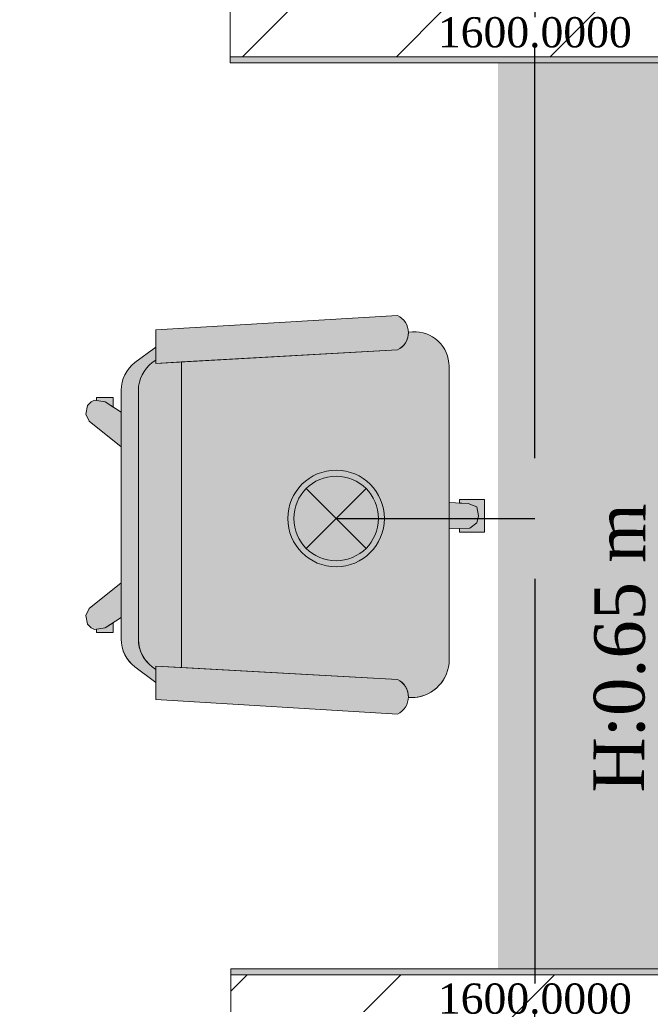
# Model space of a CAD drawing. Header units: inches. Extents: x -78787 to 29484, y -9517 to 23232.
# Tile 176 of 256: x -491 to 553, y 6710 to 8340. Entities that reach past the tile are written whole.
import ezdxf
from ezdxf import colors
from ezdxf.entities.mleader import LeaderData, LeaderLine
from ezdxf.math import Vec2, Vec3

# ---------------------------------------------------------------- set-up
doc = ezdxf.new("R2010")
doc.units = ezdxf.units.IN
doc.header["$MEASUREMENT"] = 0
for name, color, linetype in [('- განათება', 7, 'Continuous'), ('- საშტეფცელო როზეტები', 7, 'Continuous'), ('New_Structural - Bearing', 7, 'Continuous')]:
    doc.layers.add(name, color=color, linetype=linetype)
for name, color, linetype, lineweight in [('New_2D Drafting - General_Pen_No__121', 255, 'Continuous', 0), ('New_Drawing & Figure_Pen_No__1', 7, 'Continuous', 13), ('New_Structural - Bearing_Pen_No__1', 7, 'Continuous', 13)]:
    doc.layers.add(name, color=color, linetype=linetype, lineweight=lineweight)
for name, color, linetype, lineweight, true_color in [('New_2D Drafting - General_Pen_No__161', 7, 'Continuous', 13, 0x6a6a6a), ('New_2D Drafting - General_Pen_No__81', 7, 'Continuous', 20, 0x6a6a6a), ('New_Interior - Lamp_Pen_No__77', 7, 'Continuous', 20, 0xffeb28)]:
    doc.layers.add(name, color=color, linetype=linetype, lineweight=lineweight, true_color=true_color)
doc.styles.get("Standard").update_dxf_attribs({"font": 'arial.ttf'})
doc.dimstyles.get("Standard").update_dxf_attribs({"dimtxt": 0.18, "dimasz": 0.18, "dimexe": 0.18, "dimexo": 0.0625, "dimgap": 0.09, "dimtad": 0, "dimtih": 1, "dimtoh": 1, "dimdec": 4, "dimzin": 0, "dimdsep": 46, "dimtxsty": 'Standard', "dimcen": 0.09, "dimadec": 0, "dimazin": 0, "dimtfac": 1, "dimtdec": 4, "dimtofl": 0, "dimtmove": 0, "dimatfit": 3, "dimfxl": 1, "dimtolj": 1, "dimtzin": 0, "dimarcsym": 0})
pattern_1 = [(45, (0, 0), (-127.2792, 127.2792), [])]

# ---------------------------------------------------------------- blocks, each defined once
blk = doc.blocks.new('Wall_251', base_point=(-24083.8, 29288))
at = {"layer": 'New_Structural - Bearing', "linetype": 'Continuous', "lineweight": 0, "true_color": 0xaeaeae}
for points in [[(-24083.8, 29388), (-25482.5, 29388), (-25482.5, 29378), (-24083.8, 29378)], [(-25482.5, 29288), (-24083.8, 29288), (-24083.8, 29298), (-25482.5, 29298)]]:
    blk.add_hatch(color=253, dxfattribs=at).paths.add_polyline_path(points)
at = {"layer": 'New_Structural - Bearing', "linetype": 'Continuous', "lineweight": 0, "true_color": 0x000000}
h = blk.add_hatch(dxfattribs=at)
h.set_pattern_fill('MASONRY_BLOCK', color=18, style=0, pattern_type=2)
h.set_pattern_definition(pattern_1)
h.paths.add_polyline_path([(-25482.5, 29298), (-24083.8, 29298), (-24083.8, 29378), (-25482.5, 29378)])
at = {"layer": 'New_Structural - Bearing_Pen_No__1', "color": 7, "linetype": 'Continuous', "lineweight": 13}
for p, q in [((-24083.8, 29378), (-25482.5, 29378)), ((-25482.5, 29298), (-24083.8, 29298))]:
    blk.add_line(p, q, dxfattribs=at)
at = {"layer": 'New_Structural - Bearing_Pen_No__1', "color": 7, "linetype": 'Continuous', "lineweight": 13, "flags": 128}
for points in [[(-24083.8, 29388), (-25482.5, 29388)], [(-25482.5, 29388), (-25482.5, 29288)], [(-24083.8, 29288), (-24083.8, 29388)], [(-25482.5, 29288), (-24083.8, 29288)]]:
    blk.add_lwpolyline(points, dxfattribs=at)
blk = doc.blocks.new('Wall_252', base_point=(-24083.8, 27688.1))
at = {"layer": 'New_Structural - Bearing', "linetype": 'Continuous', "lineweight": 0, "true_color": 0xaeaeae}
for points in [[(-24083.8, 27788.1), (-25481.3, 27788.1), (-25481.3, 27778.1), (-24083.8, 27778.1)], [(-25481.3, 27688.1), (-24083.8, 27688.1), (-24083.8, 27698.1), (-25481.3, 27698.1)]]:
    blk.add_hatch(color=253, dxfattribs=at).paths.add_polyline_path(points)
at = {"layer": 'New_Structural - Bearing', "linetype": 'Continuous', "lineweight": 0, "true_color": 0x000000}
h = blk.add_hatch(dxfattribs=at)
h.set_pattern_fill('MASONRY_BLOCK', color=18, style=0, pattern_type=2)
h.set_pattern_definition(pattern_1)
h.paths.add_polyline_path([(-25481.3, 27698.1), (-24083.8, 27698.1), (-24083.8, 27778.1), (-25481.3, 27778.1)])
at = {"layer": 'New_Structural - Bearing_Pen_No__1', "color": 7, "linetype": 'Continuous', "lineweight": 13}
for p, q in [((-24083.8, 27778.1), (-25481.3, 27778.1)), ((-25481.3, 27698.1), (-24083.8, 27698.1))]:
    blk.add_line(p, q, dxfattribs=at)
at = {"layer": 'New_Structural - Bearing_Pen_No__1', "color": 7, "linetype": 'Continuous', "lineweight": 13, "flags": 128}
for points in [[(-24083.8, 27788.1), (-25481.3, 27788.1)], [(-25481.3, 27788.1), (-25481.3, 27688.1)], [(-24083.8, 27688.1), (-24083.8, 27788.1)], [(-25481.3, 27688.1), (-24083.8, 27688.1)]]:
    blk.add_lwpolyline(points, dxfattribs=at)
blk = doc.blocks.new('Recessed Spot')
at = {"layer": 'New_Interior - Lamp_Pen_No__77', "color": 2, "linetype": 'Continuous', "lineweight": 20, "true_color": 0xffeb28}
for q in [(-49.5, 49.5), (49.5, 49.5), (-49.5, -49.5), (49.5, -49.5)]:
    blk.add_line((0, 0), q, dxfattribs=at)
at = {"layer": 'New_Interior - Lamp_Pen_No__77', "color": 2, "linetype": 'Continuous', "lineweight": 20, "true_color": 0xffeb28, "flags": 128}
blk.add_lwpolyline([(80, 0, 1), (-80, 0, 1)], format="xyb", close=True, dxfattribs=at)
at = {"layer": 'New_Interior - Lamp_Pen_No__77', "color": 2, "linetype": 'Continuous', "lineweight": 20, "true_color": 0xffeb28}
blk.add_circle((0, 0), 70, dxfattribs=at)
blk = doc.blocks.new('*D623')
at = {"layer": '- განათება', "color": 0, "lineweight": -2, "transparency": 16777216}
for p, q in [((32.9, 7514), (362, 7514)), ((361.8, 7414), (361.8, 6744.2)), ((361.8, 6014), (361.8, 6692.8)), ((32.9, 5914), (362, 5914))]:
    blk.add_line(p, q, dxfattribs=at)
at = {"layer": '- განათება', "color": 0, "transparency": 16777216}
for points in [[(345.1, 7414), (378.5, 7414), (361.8, 7514)], [(345.1, 6014), (378.5, 6014), (361.8, 5914)]]:
    blk.add_solid(points, dxfattribs=at)
at = {"layer": 'Defpoints', "color": 0, "transparency": 16777216}
for p in [(32.8, 7514), (361.8, 7514), (32.8, 5914)]:
    blk.add_point(p, dxfattribs=at)
at = {"layer": '- განათება', "color": 0, "transparency": 16777216, "insert": (361.8, 6718.5), "char_height": 50, "attachment_point": 5}
blk.add_mtext('\\A1;{\\fSylfaen|b0|i0|c0|p18;1600.0000}', dxfattribs=at)
blk = doc.blocks.new('*D624')
at = {"layer": '- განათება', "color": 0, "lineweight": -2, "transparency": 16777216}
for p, q in [((32.9, 9114), (362, 9114)), ((361.8, 9014), (361.8, 8344.2)), ((361.8, 7614), (361.8, 8292.8)), ((32.9, 7514), (362, 7514))]:
    blk.add_line(p, q, dxfattribs=at)
at = {"layer": '- განათება', "color": 0, "transparency": 16777216}
for points in [[(345.1, 9014), (378.5, 9014), (361.8, 9114)], [(345.1, 7614), (378.5, 7614), (361.8, 7514)]]:
    blk.add_solid(points, dxfattribs=at)
at = {"layer": 'Defpoints', "color": 0, "transparency": 16777216}
for p in [(32.8, 9114), (361.8, 9114), (32.8, 7514)]:
    blk.add_point(p, dxfattribs=at)
at = {"layer": '- განათება', "color": 0, "transparency": 16777216, "insert": (361.8, 8318.5), "char_height": 50, "attachment_point": 5}
blk.add_mtext('\\A1;{\\fSylfaen|b0|i0|c0|p18;1600.0000}', dxfattribs=at)

msp = doc.modelspace()

# ---------------------------------------------------------------- hatches: boundary and pattern name
at = {"layer": 'New_2D Drafting - General_Pen_No__121', "linetype": 'Continuous', "lineweight": 0}
msp.add_hatch(color=255, dxfattribs=at).paths.add_polyline_path([(300.92977, 8268.38712), (300.99075, 6768.38713), (770.99075, 6768.40623), (770.92977, 8268.40623)])
at = {"layer": 'New_2D Drafting - General_Pen_No__81', "linetype": 'Continuous', "lineweight": 0, "true_color": 0x353535}
for points in [[(-265.98887, 7770.77831), (134.27558, 7793.01522, 0.6387631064), (134.27514, 7850.15805), (-265.98884, 7826.33402)], [(157.95148, 7217.41417, 0.3820752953), (219.72538, 7273.76843), (219.72538, 7765.92834, 0.4305604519), (159.41344, 7822.98325), (152.50942, 7822.59967, -0.3008761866), (134.27558, 7793.01522), (-223.35144, 7773.14706), (-223.10989, 7267.1555), (134.27379, 7247.30075, -0.3008724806), (152.50764, 7217.71673)], [(-265.99069, 7242.55369), (-265.99069, 7263.98271), (-271.70275, 7268.26633, -0.2339896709), (-294.56029, 7313.52935), (-294.56029, 7726.33403, -0.2360732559), (-271.70224, 7772.049), (-265.98886, 7776.33403), (-265.98885, 7797.76258), (-300.27441, 7772.04844, 0.2360689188), (-323.13172, 7726.33404), (-323.13172, 7689.87758), (-323.13171, 7632.64649), (-323.13176, 7314.43008, 0.2381394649), (-300.27601, 7268.2677)], [(-265.99069, 7269.53778), (-223.10989, 7267.1555), (-223.35144, 7773.14706), (-265.98887, 7770.77831), (-265.98886, 7776.33403), (-271.70224, 7772.049, 0.2360732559), (-294.56029, 7726.33403), (-294.56029, 7314.43517, 0.2381735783), (-271.70275, 7268.26633), (-265.99069, 7263.98271)], [(-349.55546, 7706.97529), (-336.40414, 7698.46561), (-336.40414, 7714.53945), (-364.16805, 7714.53945), (-364.16805, 7709.41072)], [(-375.85811, 7674.82761), (-323.13173, 7632.6465), (-323.13172, 7689.87758), (-349.55546, 7706.97529), (-367.09056, 7709.89781), (-372.9356, 7706.97529), (-378.78063, 7701.13026), (-381.70314, 7686.51768)], [(254.0677, 7497.92951), (265.75776, 7506.69706), (268.68028, 7518.38712), (265.75776, 7532.99971), (251.14518, 7538.84474), (219.72538, 7540.1539), (219.72538, 7496.55582)], [(237.16443, 7491.45071), (278.2968, 7491.45071), (278.2968, 7545.32354), (237.16443, 7545.32354), (237.16443, 7539.42727), (251.14518, 7538.84474), (265.75776, 7532.99971), (268.68028, 7518.38712), (265.75776, 7506.69706), (254.0677, 7497.92951), (237.16443, 7497.25338)], [(-367.09056, 7329.97067), (-349.55546, 7332.89319), (-323.13175, 7349.99088), (-323.13174, 7407.22196), (-375.85811, 7365.04087), (-381.70314, 7353.3508), (-378.78063, 7338.73822), (-372.9356, 7332.89319)], [(-364.16805, 7325.32903), (-336.40414, 7325.32903), (-336.40414, 7341.40287), (-349.55546, 7332.89319), (-364.16805, 7330.45776)], [(-265.99069, 7213.98227), (134.27334, 7190.15792, 0.6387631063), (134.27379, 7247.30075), (-265.99069, 7269.53778)]]:
    msp.add_hatch(color=250, dxfattribs=at).paths.add_polyline_path(points)

# ---------------------------------------------------------------- linework, layer by layer
at = {"layer": 'New_2D Drafting - General_Pen_No__161', "color": 251, "linetype": 'Continuous', "lineweight": 13, "true_color": 0x6a6a6a}
for p, q in [((134.27356, 7850.15796), (-265.98884, 7826.33402)), ((134.27356, 7850.15796), (-265.98884, 7826.33402)), ((-265.98884, 7826.33402), (-265.98887, 7770.77831)), ((-265.98884, 7826.33402), (-265.98887, 7770.77831)), ((159.41307, 7822.98313), (152.50998, 7822.59971)), ((159.41307, 7822.98313), (152.50998, 7822.59971)), ((-300.27489, 7772.04825), (-265.98884, 7797.76259)), ((-300.27489, 7772.04825), (-265.98884, 7797.76259)), ((134.27356, 7793.01511), (-265.98887, 7770.77831)), ((134.27356, 7793.01511), (-265.98887, 7770.77831)), ((-271.70347, 7772.04825), (-265.98887, 7776.33402)), ((-271.70347, 7772.04825), (-265.98887, 7776.33402)), ((-223.35144, 7773.14734), (-223.10989, 7267.1555)), ((-223.35144, 7773.14734), (-223.10989, 7267.1555)), ((219.72538, 7273.76843), (219.72538, 7765.92834)), ((219.72538, 7273.76843), (219.72538, 7765.92834)), ((-364.16805, 7709.41072), (-364.16805, 7714.53945)), ((-364.16805, 7709.41072), (-364.16805, 7714.53945)), ((-323.13169, 7726.33403), (-323.13176, 7313.53445)), ((-323.13169, 7726.33403), (-323.13176, 7313.53445)), ((-294.56029, 7726.33403), (-294.56029, 7313.52935)), ((-294.56029, 7726.33403), (-294.56029, 7313.52935)), ((-381.70314, 7686.51768), (-378.78063, 7701.13026)), ((-381.70314, 7686.51768), (-378.78063, 7701.13026)), ((-378.78063, 7701.13026), (-372.9356, 7706.97529)), ((-378.78063, 7701.13026), (-372.9356, 7706.97529)), ((-372.9356, 7706.97529), (-367.09056, 7709.89781)), ((-372.9356, 7706.97529), (-367.09056, 7709.89781)), ((-367.09056, 7709.89781), (-349.55546, 7706.97529)), ((-367.09056, 7709.89781), (-349.55546, 7706.97529)), ((-349.55546, 7706.97529), (-323.1317, 7689.87756)), ((-349.55546, 7706.97529), (-323.1317, 7689.87756)), ((-375.85811, 7674.82761), (-381.70314, 7686.51768)), ((-375.85811, 7674.82761), (-381.70314, 7686.51768)), ((-323.13171, 7632.64649), (-375.85811, 7674.82761)), ((-323.13171, 7632.64649), (-375.85811, 7674.82761)), ((251.14518, 7538.84474), (219.72538, 7540.1539)), ((251.14518, 7538.84474), (219.72538, 7540.1539)), ((237.16443, 7545.32354), (237.16443, 7539.42727)), ((278.07966, 7545.32354), (237.16443, 7545.32354)), ((237.16443, 7545.32354), (237.16443, 7539.42727)), ((278.07966, 7545.32354), (237.16443, 7545.32354)), ((265.75776, 7532.99971), (251.14518, 7538.84474)), ((265.75776, 7532.99971), (251.14518, 7538.84474)), ((268.68028, 7518.38712), (265.75776, 7532.99971)), ((268.68028, 7518.38712), (265.75776, 7532.99971)), ((265.75776, 7506.69706), (268.68028, 7518.38712)), ((265.75776, 7506.69706), (268.68028, 7518.38712)), ((254.0677, 7497.92951), (265.75776, 7506.69706)), ((254.0677, 7497.92951), (265.75776, 7506.69706)), ((219.72538, 7496.55582), (254.0677, 7497.92951)), ((219.72538, 7496.55582), (254.0677, 7497.92951)), ((237.16443, 7491.45071), (237.16443, 7497.25338)), ((237.16443, 7491.45071), (237.16443, 7497.25338)), ((278.07966, 7491.45071), (237.16443, 7491.45071)), ((278.07966, 7491.45071), (237.16443, 7491.45071)), ((-323.13171, 7407.22199), (-375.85811, 7365.04087)), ((-323.13171, 7407.22199), (-375.85811, 7365.04087)), ((-375.85811, 7365.04087), (-381.70314, 7353.3508)), ((-375.85811, 7365.04087), (-381.70314, 7353.3508)), ((-381.70314, 7353.3508), (-378.78063, 7338.73822)), ((-381.70314, 7353.3508), (-378.78063, 7338.73822)), ((-378.78063, 7338.73822), (-372.9356, 7332.89319)), ((-378.78063, 7338.73822), (-372.9356, 7332.89319)), ((-349.55546, 7332.89319), (-323.1317, 7349.99092)), ((-349.55546, 7332.89319), (-323.1317, 7349.99092)), ((-372.9356, 7332.89319), (-367.09056, 7329.97067)), ((-372.9356, 7332.89319), (-367.09056, 7329.97067)), ((-367.09056, 7329.97067), (-349.55546, 7332.89319)), ((-367.09056, 7329.97067), (-349.55546, 7332.89319)), ((-364.16805, 7330.45776), (-364.16805, 7325.32903)), ((-364.16805, 7330.45776), (-364.16805, 7325.32903)), ((-300.27674, 7268.26781), (-265.99069, 7242.55369)), ((-300.27674, 7268.26781), (-265.99069, 7242.55369)), ((-271.70496, 7268.26799), (-265.99034, 7263.98245)), ((-271.70496, 7268.26799), (-265.99034, 7263.98245)), ((134.27176, 7247.30087), (-265.99069, 7269.53778)), ((-265.99069, 7213.98227), (-265.99069, 7269.53778)), ((134.27176, 7247.30087), (-265.99069, 7269.53778)), ((-265.99069, 7213.98227), (-265.99069, 7269.53778)), ((134.27176, 7190.15801), (-265.99069, 7213.98227)), ((134.27176, 7190.15801), (-265.99069, 7213.98227)), ((159.41127, 7217.33304), (152.50819, 7217.7167)), ((159.41127, 7217.33304), (152.50819, 7217.7167))]:
    msp.add_line(p, q, dxfattribs=at)
at = {"layer": 'New_2D Drafting - General_Pen_No__161', "color": 251, "linetype": 'Continuous', "lineweight": 13, "true_color": 0x6a6a6a, "flags": 128}
for points in [[(-265.98887, 7770.77831), (134.27558, 7793.01522, 0.6387631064), (134.27514, 7850.15805), (-265.98884, 7826.33402)], [(157.95148, 7217.41417, 0.3820752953), (219.72538, 7273.76843), (219.72538, 7765.92834, 0.4305604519), (159.41344, 7822.98325), (152.50942, 7822.59967, -0.3008761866), (134.27558, 7793.01522), (-223.35144, 7773.14706), (-223.10989, 7267.1555), (134.27379, 7247.30075, -0.3008724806), (152.50764, 7217.71673)], [(-265.99069, 7242.55369), (-265.99069, 7263.98271), (-271.70275, 7268.26633, -0.2339896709), (-294.56029, 7313.52935), (-294.56029, 7726.33403, -0.2360732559), (-271.70224, 7772.049), (-265.98886, 7776.33403), (-265.98885, 7797.76258), (-300.27441, 7772.04844, 0.2360689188), (-323.13172, 7726.33404), (-323.13172, 7689.87758), (-323.13171, 7632.64649), (-323.13176, 7314.43008, 0.2381394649), (-300.27601, 7268.2677)], [(-265.99069, 7269.53778), (-223.10989, 7267.1555), (-223.35144, 7773.14706), (-265.98887, 7770.77831), (-265.98886, 7776.33403), (-271.70224, 7772.049, 0.2360732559), (-294.56029, 7726.33403), (-294.56029, 7314.43517, 0.2381735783), (-271.70275, 7268.26633), (-265.99069, 7263.98271)], [(-265.99069, 7213.98227), (134.27334, 7190.15792, 0.6387631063), (134.27379, 7247.30075), (-265.99069, 7269.53778)]]:
    msp.add_lwpolyline(points, format="xyb", close=True, dxfattribs=at)
for points in [[(-364.16805, 7714.53945), (-336.40414, 7714.53945), (-336.40414, 7698.46561)], [(-364.16805, 7714.53945), (-336.40414, 7714.53945), (-336.40414, 7698.46561)], [(-364.16805, 7325.32903), (-336.40414, 7325.32903), (-336.40414, 7341.40287)], [(-364.16805, 7325.32903), (-336.40414, 7325.32903), (-336.40414, 7341.40287)]]:
    msp.add_lwpolyline(points, dxfattribs=at)
for points in [[(-349.55546, 7706.97529), (-336.40414, 7698.46561), (-336.40414, 7714.53945), (-364.16805, 7714.53945), (-364.16805, 7709.41072)], [(-375.85811, 7674.82761), (-323.13173, 7632.6465), (-323.13172, 7689.87758), (-349.55546, 7706.97529), (-367.09056, 7709.89781), (-372.9356, 7706.97529), (-378.78063, 7701.13026), (-381.70314, 7686.51768)], [(254.0677, 7497.92951), (265.75776, 7506.69706), (268.68028, 7518.38712), (265.75776, 7532.99971), (251.14518, 7538.84474), (219.72538, 7540.1539), (219.72538, 7496.55582)], [(237.16443, 7491.45071), (278.2968, 7491.45071), (278.2968, 7545.32354), (237.16443, 7545.32354), (237.16443, 7539.42727), (251.14518, 7538.84474), (265.75776, 7532.99971), (268.68028, 7518.38712), (265.75776, 7506.69706), (254.0677, 7497.92951), (237.16443, 7497.25338)], [(-367.09056, 7329.97067), (-349.55546, 7332.89319), (-323.13175, 7349.99088), (-323.13174, 7407.22196), (-375.85811, 7365.04087), (-381.70314, 7353.3508), (-378.78063, 7338.73822), (-372.9356, 7332.89319)], [(-364.16805, 7325.32903), (-336.40414, 7325.32903), (-336.40414, 7341.40287), (-349.55546, 7332.89319), (-364.16805, 7330.45776)]]:
    msp.add_lwpolyline(points, close=True, dxfattribs=at)
at = {"layer": 'New_Drawing & Figure_Pen_No__1', "color": 7, "linetype": 'Continuous', "lineweight": 13}
for centre, radius, start, end in [((121.0359, 7821.58653), 31.48983, 294.862106, 65.137861), ((121.0359, 7821.58653), 31.48983, 294.862106, 65.137861), ((162.58252, 7765.92834), 57.14285, 359.999977, 93.17984), ((162.58252, 7765.92834), 57.14285, 359.999977, 93.17984), ((-265.98887, 7726.33403), 57.14285, 126.869873, 179.999969), ((-265.98887, 7726.33403), 57.14285, 126.869873, 179.999969), ((-237.41744, 7726.33403), 57.14285, 126.869873, 179.999969), ((-237.41744, 7726.33403), 57.14285, 126.869873, 179.999969), ((-265.99066, 7313.98226), 57.14285, 179.999969, 233.130081), ((-265.99066, 7313.98226), 57.14285, 179.999969, 233.130081), ((-237.41924, 7313.98226), 57.14285, 179.999969, 233.130081), ((-237.41924, 7313.98226), 57.14285, 179.999969, 233.130081), ((157.34753, 7280.1107), 62.69944, 268.9893349, 354.19439411), ((157.34753, 7280.1107), 62.69944, 268.9893349, 354.19439411), ((121.0341, 7218.72944), 31.48983, 294.862106, 65.137861), ((121.0341, 7218.72944), 31.48983, 294.862106, 65.137861)]:
    msp.add_arc(centre, radius, start, end, dxfattribs=at)

# ---------------------------------------------------------------- block references
at = {"layer": '- განათება', "color": 2, "linetype": 'Continuous', "lineweight": 20, "true_color": 0xffeb28, "zscale": 1000}
msp.add_blockref('Recessed Spot', (32.81054, 7513.9634), dxfattribs=at)
at = {"layer": 'New_Structural - Bearing', "color": 7, "lineweight": 35}
for name, p in [('Wall_251', (1255.88271, 8268.3791)), ('Wall_252', (1255.91643, 6668.42534))]:
    msp.add_blockref(name, p, dxfattribs=at)

# ---------------------------------------------------------------- texts
at = {"layer": '- საშტეფცელო როზეტები', "color": 5, "insert": (461.17673, 7539.51262), "char_height": 83.9644685, "attachment_point": 3, "rotation": 89.68932566}
msp.add_mtext_dynamic_manual_height_columns('{\\fSylfaen|b0|i0|c0|p18;H:0.65 m}', width=710.9466492, gutter_width=1.70068, heights=[0], dxfattribs=at)

# ---------------------------------------------------------------- dimensions: what is measured, and where the dimension line sits
at = {"layer": '- განათება', "color": 1}
for base, p1, p2, picture, middle in [((361.81382, 9113.9634), (32.81054, 7513.9634), (32.81054, 9113.9634), '*D624', (361.81382, 8318.5)), ((361.81382, 7513.9634), (32.81054, 5913.9634), (32.81054, 7513.9634), '*D623', (361.81382, 6718.5))]:
    dim = msp.add_linear_dim(base=base, p1=p1, p2=p2, angle=90, text='{\\fSylfaen|b0|i0|c0|p18;<>}', dimstyle='Standard', override={"dimtxt": 50, "dimasz": 100}, dxfattribs=at)
    dim.commit()
    dim.dimension.update_dxf_attribs({"geometry": picture, "text_midpoint": middle, "dimtype": 160})

# ---------------------------------------------------------------- leaders
at = {"color": 5}
ml = msp.add_multileader_mtext('Standard', dxfattribs=at)
ml.set_content('ელექტროობის ფარები', color=5)
ml.set_leader_properties()
ml.build(insert=Vec2(0, 0))
ml.multileader.update_dxf_attribs({"text_right_attachment_type": 6, "dogleg_length": 50, "arrow_head_size": 100})
ctx = ml.context
ctx.base_point, ctx.char_height, ctx.arrow_head_size, ctx.landing_gap_size, ctx.plane_origin = Vec3(-7313.93195, 11361.50565), 100, 100, 0.09, Vec3(-1308.48333, 7056.48128)
ctx.right_attachment = 6
notes = []
notes.append((ctx, [(0, (0, 0, 0), (0, 0), (1, 0), 1, [])]))
ctx.mtext.insert, ctx.mtext.width, ctx.mtext.flow_direction = Vec3(-7313.84195, 11431.25087), 1402.7684334, 5
ml = msp.add_multileader_mtext('Standard', dxfattribs=at)
ml.set_content('   IT \\Pრეკი', color=5)
ml.set_leader_properties()
ml.build(insert=Vec2(0, 0))
ml.multileader.update_dxf_attribs({"text_right_attachment_type": 6, "dogleg_length": 50, "arrow_head_size": 100})
ctx = ml.context
ctx.base_point, ctx.char_height, ctx.arrow_head_size, ctx.landing_gap_size, ctx.plane_origin = Vec3(-4433.70498, 10686.92918), 100, 100, 0.09, Vec3(1571.74364, 6362.15959)
ctx.right_attachment = 6
notes.append((ctx, [(0, (0, 0, 0), (0, 0), (1, 0), 1, [])]))
ctx.mtext.insert, ctx.mtext.width, ctx.mtext.flow_direction = Vec3(-4433.61498, 10736.92918), 1402.7684334, 5
ml = msp.add_multileader_mtext('Standard', dxfattribs=at)
ml.set_content('სტელაჟი', color=5)
ml.set_leader_properties()
ml.build(insert=Vec2(0, 0))
ml.multileader.update_dxf_attribs({"text_right_attachment_type": 6, "dogleg_length": 50, "arrow_head_size": 100})
ctx = ml.context
ctx.base_point, ctx.char_height, ctx.arrow_head_size, ctx.landing_gap_size, ctx.plane_origin = Vec3(-4855.48884, 8669.32366), 100, 100, 0.09, Vec3(1149.95978, 4364.93624)
ctx.right_attachment = 6
notes.append((ctx, [(0, (0, 0, 0), (0, 0), (1, 0), 1, [])]))
ctx.mtext.insert, ctx.mtext.width, ctx.mtext.flow_direction = Vec3(-4855.39884, 8739.70583), 1402.7684334, 5
ml = msp.add_multileader_mtext('Standard', dxfattribs=at)
ml.set_content('სტელაჟი', color=5)
ml.set_leader_properties()
ml.build(insert=Vec2(0, 0))
ml.multileader.update_dxf_attribs({"text_right_attachment_type": 6, "dogleg_length": 50, "arrow_head_size": 100})
ctx = ml.context
ctx.base_point, ctx.char_height, ctx.arrow_head_size, ctx.landing_gap_size, ctx.plane_origin = Vec3(-6498.52007, 8648.81733), 100, 100, 0.09, Vec3(-493.07145, 4344.4299)
ctx.right_attachment = 6
notes.append((ctx, [(0, (0, 0, 0), (0, 0), (1, 0), 1, [])]))
ctx.mtext.insert, ctx.mtext.width, ctx.mtext.flow_direction = Vec3(-6498.43007, 8719.19949), 1402.7684334, 5
for ctx, leaders in notes:
    for number, flags, end, landing, length, lines in leaders:
        leader = LeaderData()
        leader.index, (leader.has_last_leader_line, leader.has_dogleg_vector, leader.attachment_direction) = number, flags
        leader.last_leader_point, leader.dogleg_vector, leader.dogleg_length = Vec3(end), Vec3(landing), length
        for number, points, colour, breaks in lines:
            line = LeaderLine()
            line.index, line.vertices, line.color, line.breaks = number, Vec3.list(points), colors.encode_raw_color(colour), breaks
            leader.lines.append(line)
        ctx.leaders.append(leader)

doc.saveas('drawing.dxf')
